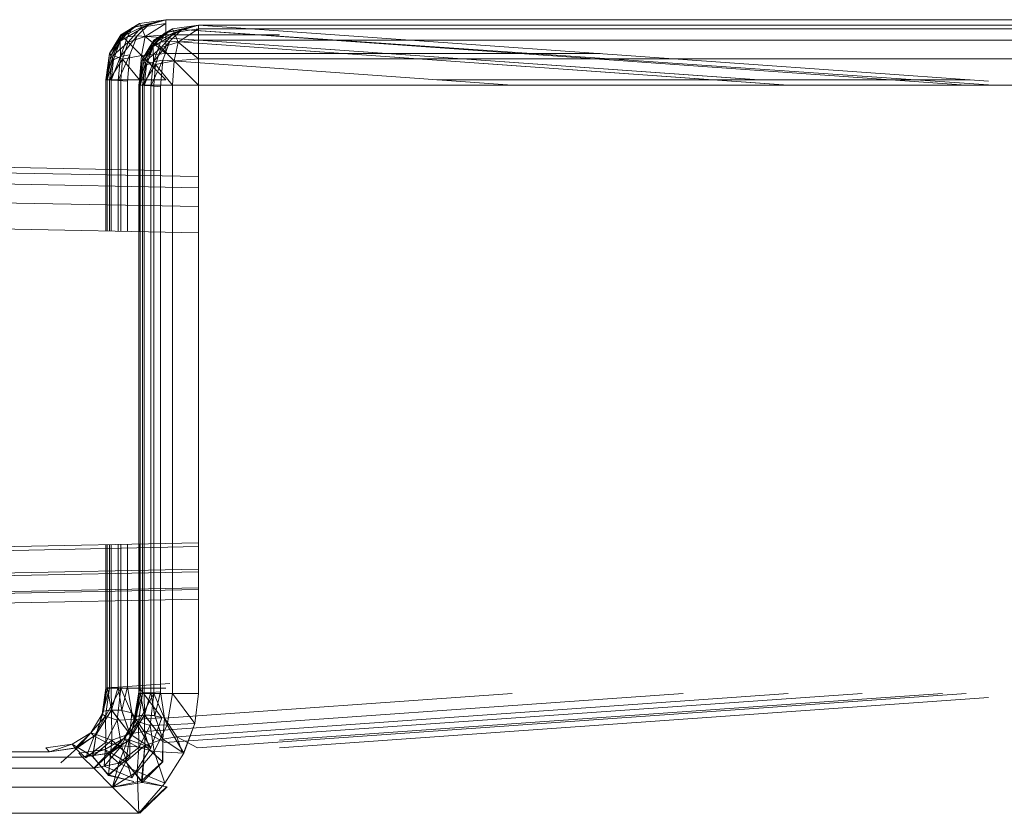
# Model space of a CAD drawing. Header units: millimetres. Extents: x 1 to 3476, y -521 to 159.
# Tile 38 of 130: x 1116 to 1126, y 151 to 159. Entities that reach past the tile are written whole.
import ezdxf

# ---------------------------------------------------------------- set-up
doc = ezdxf.new("R2010")
doc.units = ezdxf.units.MM
doc.layers.add('VG491211CA_dwg', color=8, linetype='Continuous', lineweight=9)

# ---------------------------------------------------------------- blocks, each defined once
blk = doc.blocks.new('VG491211CA_dwg-300031-Północ')
at = {"color": 18, "lineweight": 9}
for p, q in [((-789.7939, 157.4081), (-867.0195, 158.9004)), ((-790.0037, 158.8786), (-790.1937, 158.7497)), ((-790.0037, 158.8786), (-790.1937, 158.7497)), ((-790.1912, 158.7658), (-790.0037, 158.8786)), ((-790.0037, 158.8786), (-790.1912, 158.7658)), ((-790.1912, 158.7656), (-790.0037, 158.8781)), ((-790.0037, 158.8781), (-790.1912, 158.7656)), ((-790.0037, 158.8781), (-790.1725, 158.7468)), ((-790.0037, 158.8781), (-790.1725, 158.7468)), ((-789.9081, 158.8718), (-790.1229, 158.7447)), ((-789.9081, 158.8718), (-790.1229, 158.7447)), ((-789.7413, 158.9165), (-790.0751, 158.838)), ((-789.7413, 158.9165), (-790.0751, 158.838)), ((-790.0037, 158.8786), (-790.0751, 158.838)), ((-790.0751, 158.838), (-790.0037, 158.8786)), ((-790.0751, 158.838), (-789.9081, 158.8718)), ((-789.9081, 158.8718), (-790.0751, 158.838)), ((-789.9081, 158.8718), (-790.0273, 158.7542)), ((-790.0273, 158.7542), (-789.9081, 158.8718)), ((-790.0037, 158.8786), (-789.7413, 158.9165)), ((-789.7413, 158.9165), (-790.0037, 158.8786)), ((-790.0037, 158.8781), (-789.7413, 158.9156)), ((-789.7413, 158.9156), (-790.0037, 158.8781)), ((-789.985, 158.8406), (-790.0037, 158.8781)), ((-790.0037, 158.8781), (-789.985, 158.8406)), ((-789.7413, 158.9156), (-789.985, 158.8406)), ((-789.7413, 158.9156), (-789.985, 158.8406)), ((-789.7413, 158.8781), (-789.985, 158.8406)), ((-789.985, 158.8406), (-789.7413, 158.8781)), ((-789.7413, 158.8781), (-789.9475, 158.7468)), ((-789.7413, 158.8781), (-789.9475, 158.7468)), ((-789.7413, 158.9165), (-789.9081, 158.8718)), ((-789.9081, 158.8718), (-789.7413, 158.9165)), ((-789.4114, 158.8629), (-789.7455, 158.7844)), ((-789.4114, 158.8628), (-789.7455, 158.7844)), ((-789.7413, 158.9165), (-777.5983, 158.9151)), ((-777.6147, 158.9151), (-789.7413, 158.9165)), ((-777.5983, 158.9156), (-789.7413, 158.9156)), ((-789.7413, 158.9156), (-789.7413, 158.8781)), ((-789.7413, 158.8781), (-789.7413, 158.7656)), ((-789.7413, 158.7656), (-789.7413, 158.8781)), ((-789.6739, 158.825), (-789.4114, 158.8629)), ((-789.4114, 158.8628), (-789.6739, 158.825)), ((-789.4114, 158.862), (-789.6739, 158.8245)), ((-789.6738, 158.8245), (-789.4114, 158.862)), ((-789.4114, 158.862), (-789.6552, 158.787)), ((-789.4114, 158.862), (-789.6551, 158.787)), ((-789.4114, 158.8629), (-789.5787, 158.8182)), ((-789.5787, 158.8182), (-789.4114, 158.8628)), ((-789.4114, 158.8629), (-781.5063, 158.3025)), ((-789.4114, 158.8629), (-777.6235, 158.8615)), ((-781.5063, 158.3026), (-789.4114, 158.8628)), ((-777.6569, 158.8615), (-789.4114, 158.8628)), ((-777.6235, 158.862), (-789.4114, 158.862)), ((-789.4114, 158.862), (-789.4114, 158.8245)), ((-789.4114, 157.3469), (-867.0284, 158.8468)), ((-790.1912, 158.7658), (-790.3038, 158.5782)), ((-790.3038, 158.5782), (-790.1912, 158.7658)), ((-790.3038, 158.5781), (-790.1912, 158.7656)), ((-790.1912, 158.7656), (-790.3038, 158.5781)), ((-790.2906, 158.5547), (-790.1912, 158.7658)), ((-790.1912, 158.7658), (-790.2906, 158.5547)), ((-790.0751, 158.838), (-790.1969, 158.7014)), ((-790.0751, 158.838), (-790.1969, 158.7014)), ((-790.1937, 158.7497), (-790.0751, 158.838)), ((-790.0751, 158.838), (-790.1937, 158.7497)), ((-790.1937, 158.7497), (-790.1912, 158.7658)), ((-790.1912, 158.7658), (-790.1937, 158.7497)), ((-790.1725, 158.7468), (-790.1912, 158.7656)), ((-790.1912, 158.7656), (-790.1725, 158.7468)), ((-789.985, 158.8406), (-790.1725, 158.7468)), ((-790.1725, 158.7468), (-789.985, 158.8406)), ((-790.0751, 158.838), (-790.1229, 158.7447)), ((-790.1229, 158.7447), (-790.0751, 158.838)), ((-789.985, 158.8406), (-790.1163, 158.6906)), ((-789.985, 158.8406), (-790.1162, 158.6906)), ((-789.9475, 158.7468), (-789.985, 158.8406)), ((-789.985, 158.8406), (-789.9475, 158.7468)), ((-789.7413, 158.7656), (-789.9475, 158.7468)), ((-789.9475, 158.7468), (-789.7413, 158.7656)), ((-789.7455, 158.7844), (-789.8672, 158.6479)), ((-789.7455, 158.7844), (-789.8672, 158.6479)), ((-789.6739, 158.825), (-789.864, 158.6962)), ((-789.6739, 158.825), (-789.864, 158.6962)), ((-789.864, 158.6962), (-789.7455, 158.7844)), ((-789.7455, 158.7844), (-789.864, 158.6962)), ((-789.8614, 158.7122), (-789.6739, 158.825)), ((-789.6739, 158.825), (-789.8614, 158.7122)), ((-789.6739, 158.8245), (-789.8614, 158.712)), ((-789.8613, 158.712), (-789.6738, 158.8245)), ((-789.6739, 158.8245), (-789.8427, 158.6933)), ((-789.8427, 158.6933), (-789.6552, 158.787)), ((-789.6738, 158.8245), (-789.8426, 158.6933)), ((-789.6551, 158.787), (-789.8426, 158.6933)), ((-789.5787, 158.8182), (-789.7935, 158.6911)), ((-789.5787, 158.8182), (-789.7935, 158.6911)), ((-789.7455, 158.7844), (-789.7935, 158.6911)), ((-789.7935, 158.6911), (-789.7455, 158.7844)), ((-789.6552, 158.787), (-789.7864, 158.637)), ((-789.6551, 158.787), (-789.7864, 158.637)), ((-789.6739, 158.825), (-789.7455, 158.7844)), ((-789.7455, 158.7844), (-789.6739, 158.825)), ((-789.7455, 158.7844), (-789.5787, 158.8182)), ((-789.5787, 158.8182), (-789.7455, 158.7844)), ((-788.6018, 158.7656), (-789.7413, 158.7656)), ((-789.7413, 158.7656), (-789.7413, 158.5781)), ((-789.7413, 158.5781), (-789.7413, 158.7656)), ((-789.7413, 158.7656), (-788.6018, 158.7656)), ((-789.5787, 158.8182), (-789.6983, 158.7006)), ((-789.6983, 158.7006), (-789.5787, 158.8182)), ((-789.6739, 158.8245), (-789.6552, 158.787)), ((-789.6551, 158.787), (-789.6738, 158.8245)), ((-789.6552, 158.787), (-789.4114, 158.8245)), ((-789.6552, 158.787), (-789.6176, 158.6933)), ((-789.4114, 158.8245), (-789.6551, 158.787)), ((-789.6176, 158.6933), (-789.6551, 158.787)), ((-789.4114, 158.8245), (-789.6176, 158.6933)), ((-789.4114, 158.8245), (-789.6176, 158.6933)), ((-781.7328, 158.262), (-789.5787, 158.8182)), ((-781.5063, 158.2631), (-789.5787, 158.8182)), ((-789.5787, 158.8182), (-781.7335, 158.262)), ((-789.4114, 158.712), (-789.4114, 158.8245)), ((-777.6235, 158.8245), (-789.4114, 158.8245)), ((-789.4114, 158.8245), (-789.4114, 158.712)), ((-789.4114, 157.2344), (-867.027, 158.7343)), ((-790.3038, 158.5781), (-790.1725, 158.7468)), ((-790.3038, 158.5781), (-790.1725, 158.7468)), ((-790.2906, 158.5547), (-790.1937, 158.7497)), ((-790.1937, 158.7497), (-790.2906, 158.5547)), ((-790.2906, 158.5547), (-790.1969, 158.7014)), ((-790.2906, 158.5547), (-790.1969, 158.7014)), ((-790.1725, 158.7468), (-790.2662, 158.5594)), ((-790.2662, 158.5594), (-790.1725, 158.7468)), ((-790.2662, 158.5594), (-790.1163, 158.6906)), ((-790.2662, 158.5594), (-790.1162, 158.6906)), ((-790.2642, 158.5141), (-790.1969, 158.7014)), ((-790.1969, 158.7014), (-790.2642, 158.5141)), ((-790.1969, 158.7014), (-790.1937, 158.7497)), ((-790.1937, 158.7497), (-790.1969, 158.7014)), ((-790.1229, 158.7447), (-790.1969, 158.7014)), ((-790.1969, 158.7014), (-790.1229, 158.7447)), ((-790.1937, 158.5478), (-790.1969, 158.7014)), ((-790.1937, 158.5478), (-790.1969, 158.7014)), ((-790.0273, 158.7542), (-790.1937, 158.5478)), ((-790.1937, 158.5478), (-790.0273, 158.7542)), ((-790.1229, 158.7447), (-790.1937, 158.5478)), ((-790.1937, 158.5478), (-790.1229, 158.7447)), ((-790.1163, 158.6906), (-790.1725, 158.7468)), ((-790.1725, 158.7468), (-790.1162, 158.6906)), ((-790.1163, 158.6906), (-790.1725, 158.5219)), ((-790.0273, 158.7542), (-790.1229, 158.7447)), ((-790.1229, 158.7447), (-790.0273, 158.7542)), ((-789.9475, 158.7468), (-790.1163, 158.6906)), ((-789.985, 158.5594), (-790.1163, 158.6906)), ((-790.1162, 158.6906), (-789.9475, 158.7468)), ((-789.985, 158.5593), (-790.1162, 158.6906)), ((-790.0988, 158.5636), (-790.0273, 158.7542)), ((-790.0273, 158.7542), (-790.0988, 158.5636)), ((-783.8042, 158.3156), (-790.0273, 158.7542)), ((-783.8026, 158.3156), (-790.0273, 158.7542)), ((-789.985, 158.5594), (-789.9475, 158.7468)), ((-789.9475, 158.7468), (-789.985, 158.5593)), ((-789.9739, 158.5246), (-789.8614, 158.7122)), ((-789.8614, 158.7122), (-789.9739, 158.5246)), ((-789.8614, 158.712), (-789.9739, 158.5245)), ((-789.9739, 158.5245), (-789.8613, 158.712)), ((-789.9739, 158.5245), (-789.8427, 158.6933)), ((-789.9739, 158.5245), (-789.8426, 158.6933)), ((-789.8614, 158.7122), (-789.9609, 158.5011)), ((-789.864, 158.6962), (-789.9609, 158.5011)), ((-789.9608, 158.5011), (-789.8614, 158.7122)), ((-789.9608, 158.5011), (-789.864, 158.6962)), ((-789.7413, 158.5781), (-789.9475, 158.7468)), ((-789.7413, 158.5781), (-789.9475, 158.7468)), ((-789.9364, 158.5058), (-789.8427, 158.6933)), ((-789.8426, 158.6933), (-789.9363, 158.5058)), ((-789.8672, 158.6479), (-789.864, 158.6962)), ((-789.864, 158.6962), (-789.8672, 158.6479)), ((-789.7935, 158.6911), (-789.8672, 158.6479)), ((-789.8672, 158.6479), (-789.7935, 158.6911)), ((-789.6983, 158.7006), (-789.8645, 158.4942)), ((-789.7935, 158.6911), (-789.8645, 158.4942)), ((-789.8644, 158.4942), (-789.6983, 158.7006)), ((-789.8644, 158.4942), (-789.7935, 158.6911)), ((-789.864, 158.6962), (-789.8614, 158.7122)), ((-789.8614, 158.7122), (-789.864, 158.6962)), ((-789.8614, 158.712), (-789.8427, 158.6933)), ((-789.8426, 158.6933), (-789.8613, 158.712)), ((-789.8427, 158.6933), (-789.7864, 158.637)), ((-789.7864, 158.637), (-789.8426, 158.6933)), ((-789.6983, 158.7006), (-789.7935, 158.6911)), ((-789.7935, 158.6911), (-789.6983, 158.7006)), ((-789.7864, 158.637), (-789.6176, 158.6933)), ((-789.6176, 158.6933), (-789.7864, 158.637)), ((-789.6983, 158.7006), (-789.77, 158.51)), ((-789.77, 158.51), (-789.6983, 158.7006)), ((-783.5127, 158.262), (-789.6983, 158.7006)), ((-783.5131, 158.262), (-789.6983, 158.7006)), ((-789.6176, 158.6933), (-789.6552, 158.5058)), ((-789.6551, 158.5058), (-789.6176, 158.6933)), ((-789.6176, 158.6933), (-789.4114, 158.712)), ((-789.4114, 158.712), (-789.6176, 158.6933)), ((-789.4114, 158.5245), (-789.6176, 158.6933)), ((-789.4114, 158.5245), (-789.6176, 158.6933)), ((-789.4114, 158.5245), (-789.4114, 158.712)), ((-789.4114, 158.712), (-787.2832, 158.712)), ((-777.6235, 158.712), (-789.4114, 158.712)), ((-789.4114, 158.712), (-789.4114, 158.5245)), ((-790.3038, 158.5782), (-790.3412, 158.3156)), ((-790.3412, 158.3156), (-790.3038, 158.5782)), ((-790.3412, 158.3156), (-790.3038, 158.5781)), ((-790.3038, 158.5781), (-790.3412, 158.3156)), ((-790.3276, 158.3146), (-790.3038, 158.5782)), ((-790.3038, 158.5782), (-790.3276, 158.3146)), ((-790.2906, 158.5547), (-790.3038, 158.5782)), ((-790.3038, 158.5782), (-790.2906, 158.5547)), ((-790.3038, 158.5781), (-790.2662, 158.5594)), ((-790.2662, 158.5594), (-790.3038, 158.5781)), ((-789.985, 158.5594), (-789.7413, 158.5781)), ((-789.9609, 158.5011), (-789.8672, 158.6479)), ((-789.9608, 158.5011), (-789.8672, 158.6479)), ((-789.9364, 158.5058), (-789.7864, 158.637)), ((-789.9363, 158.5058), (-789.7864, 158.637)), ((-789.8672, 158.6479), (-789.9346, 158.4606)), ((-789.9346, 158.4606), (-789.8672, 158.6479)), ((-789.8644, 158.4942), (-789.8672, 158.6479)), ((-789.8645, 158.4942), (-789.8672, 158.6479)), ((-789.7864, 158.637), (-789.8426, 158.4683)), ((-789.6552, 158.5058), (-789.7864, 158.637)), ((-789.6551, 158.5058), (-789.7864, 158.637)), ((-789.7413, 158.5781), (-785.3938, 158.5781)), ((-785.3938, 158.5781), (-789.7413, 158.5781)), ((-867.0273, 158.5468), (-789.4114, 157.0468)), ((-790.3412, 158.3156), (-790.2662, 158.5594)), ((-790.3412, 158.3156), (-790.2662, 158.5594)), ((-790.3276, 158.3146), (-790.2906, 158.5547)), ((-790.2906, 158.5547), (-790.3276, 158.3146)), ((-790.3276, 158.3146), (-790.2642, 158.5141)), ((-790.3276, 158.3146), (-790.2642, 158.5141)), ((-790.2662, 158.5594), (-790.3038, 158.3156)), ((-790.3038, 158.3156), (-790.2662, 158.5594)), ((-790.3038, 158.3156), (-790.1725, 158.5219)), ((-790.3038, 158.3156), (-790.1725, 158.5219)), ((-790.2642, 158.5141), (-790.2906, 158.5547)), ((-790.2906, 158.5547), (-790.2642, 158.5141)), ((-790.1937, 158.5478), (-790.2866, 158.3117)), ((-790.2866, 158.3117), (-790.1937, 158.5478)), ((-790.2866, 158.3117), (-790.2642, 158.5141)), ((-790.2642, 158.5141), (-790.2866, 158.3117)), ((-790.2662, 158.5594), (-790.1725, 158.5219)), ((-790.1725, 158.5219), (-790.2662, 158.5594)), ((-790.1937, 158.5478), (-790.2642, 158.5141)), ((-790.2642, 158.5141), (-790.1937, 158.5478)), ((-790.0988, 158.5636), (-790.2183, 158.3068)), ((-790.1937, 158.5478), (-790.2183, 158.3068)), ((-790.2183, 158.3068), (-790.1937, 158.5478)), ((-790.0988, 158.5636), (-790.1937, 158.5478)), ((-790.1725, 158.5219), (-790.1912, 158.3156)), ((-790.1725, 158.5219), (-790.1912, 158.3156)), ((-790.1725, 158.5219), (-789.985, 158.5594)), ((-790.0038, 158.3156), (-790.1725, 158.5219)), ((-790.1226, 158.3), (-790.0988, 158.5636)), ((-790.0988, 158.5636), (-790.1226, 158.3)), ((-790.0114, 158.262), (-789.9739, 158.5246)), ((-789.9739, 158.5246), (-790.0114, 158.262)), ((-789.9739, 158.5245), (-790.0114, 158.262)), ((-790.0114, 158.262), (-789.9739, 158.5245)), ((-790.0114, 158.262), (-789.9364, 158.5058)), ((-790.0114, 158.262), (-789.9363, 158.5058)), ((-790.0038, 158.3156), (-789.985, 158.5594)), ((-789.9739, 158.5246), (-789.9978, 158.261)), ((-789.9978, 158.261), (-789.9739, 158.5246)), ((-789.9609, 158.5011), (-789.9978, 158.261)), ((-789.9978, 158.261), (-789.9608, 158.5011)), ((-789.7413, 158.3156), (-789.985, 158.5594)), ((-789.9739, 158.5246), (-789.9609, 158.5011)), ((-789.9608, 158.5011), (-789.9739, 158.5246)), ((-789.9364, 158.5058), (-789.9739, 158.5245)), ((-789.9739, 158.5245), (-789.9363, 158.5058)), ((-789.9739, 158.262), (-789.9364, 158.5058)), ((-789.9363, 158.5058), (-789.9739, 158.262)), ((-789.9739, 158.262), (-789.8427, 158.4683)), ((-789.9739, 158.262), (-789.8426, 158.4683)), ((-789.9609, 158.5011), (-789.9346, 158.4606)), ((-789.9346, 158.4606), (-789.9608, 158.5011)), ((-789.957, 158.2581), (-789.8644, 158.4942)), ((-789.8645, 158.4942), (-789.957, 158.2581)), ((-789.8427, 158.4683), (-789.9364, 158.5058)), ((-789.9363, 158.5058), (-789.8426, 158.4683)), ((-789.9346, 158.4606), (-789.8644, 158.4942)), ((-789.8645, 158.4942), (-789.9346, 158.4606)), ((-789.77, 158.51), (-789.889, 158.2532)), ((-789.889, 158.2532), (-789.8644, 158.4942)), ((-789.8645, 158.4942), (-789.889, 158.2532)), ((-789.77, 158.51), (-789.8645, 158.4942)), ((-789.8614, 158.262), (-789.8427, 158.4683)), ((-789.8426, 158.4683), (-789.8613, 158.262)), ((-789.8426, 158.4683), (-789.6551, 158.5058)), ((-789.6738, 158.262), (-789.8426, 158.4683)), ((-789.77, 158.51), (-789.7939, 158.2464)), ((-789.7939, 158.2464), (-789.77, 158.51)), ((-789.77, 158.51), (-786.2729, 158.262)), ((-786.2733, 158.262), (-789.77, 158.51)), ((-789.6738, 158.262), (-789.6551, 158.5058)), ((-789.6551, 158.5058), (-789.4114, 158.5245)), ((-789.4114, 158.262), (-789.6551, 158.5058)), ((-784.6377, 158.5245), (-789.4114, 158.5245)), ((-789.4114, 158.5245), (-777.6235, 158.5245)), ((-789.4114, 158.5245), (-789.4114, 158.262)), ((-789.9978, 158.261), (-789.9346, 158.4606)), ((-789.9978, 158.261), (-789.9346, 158.4606)), ((-789.9346, 158.4606), (-789.957, 158.2581)), ((-789.957, 158.2581), (-789.9346, 158.4606)), ((-867.0293, 158.2843), (-789.4114, 156.7843)), ((-790.3412, 156.8023), (-790.3412, 158.3156)), ((-790.3412, 158.3156), (-790.3276, 158.3146)), ((-790.3412, 158.3156), (-790.3412, 156.8023)), ((-790.3038, 158.3156), (-790.3412, 158.3156)), ((-790.3412, 156.856), (-790.3412, 158.3156)), ((-790.3412, 158.3156), (-790.3038, 158.3156)), ((-790.3412, 158.3156), (-790.3412, 156.856)), ((-790.3276, 158.3146), (-790.3412, 158.3156)), ((-790.3276, 156.802), (-790.3276, 158.3146)), ((-790.3276, 158.3146), (-790.2866, 158.3117)), ((-790.3276, 158.3146), (-790.3276, 156.8558)), ((-790.2866, 158.3117), (-790.3276, 158.3146)), ((-790.3038, 158.3156), (-790.3038, 156.8016)), ((-790.1912, 158.3156), (-790.3038, 158.3156)), ((-790.3038, 156.8553), (-790.3038, 158.3156)), ((-790.3038, 158.3156), (-790.1912, 158.3156)), ((-790.2866, 156.8012), (-790.2866, 158.3117)), ((-790.2866, 158.3117), (-790.2183, 158.3068)), ((-790.2183, 158.3068), (-790.2866, 158.3117)), ((-790.2866, 158.3117), (-790.2866, 156.855)), ((-790.2183, 158.3068), (-790.2183, 156.7999)), ((-790.2183, 158.3068), (-790.1226, 158.3)), ((-790.2183, 156.8537), (-790.2183, 158.3068)), ((-790.0038, 158.3156), (-790.1912, 158.3156)), ((-790.1912, 158.3156), (-790.1912, 156.7994)), ((-790.1912, 158.3156), (-790.1912, 156.8531)), ((-790.1226, 158.3), (-790.1226, 156.7981)), ((-790.1226, 156.8518), (-790.1226, 158.3)), ((-790.0038, 156.7958), (-790.0038, 158.3156)), ((-789.7413, 158.3156), (-790.0038, 158.3156)), ((-787.0286, 158.3156), (-781.6901, 158.3156)), ((-790.0114, 156.7959), (-790.0114, 158.262)), ((-790.0114, 158.262), (-789.9739, 158.262)), ((-790.0114, 158.262), (-790.0114, 156.7959)), ((-789.9978, 158.261), (-790.0114, 158.262)), ((-790.0114, 152.176), (-790.0114, 158.262)), ((-790.0114, 158.262), (-789.9978, 158.261)), ((-790.0114, 158.262), (-790.0114, 152.176)), ((-789.9739, 158.262), (-790.0114, 158.262)), ((-789.9978, 158.261), (-789.9978, 156.7956)), ((-789.957, 158.2581), (-789.9978, 158.261)), ((-789.9978, 152.177), (-789.9978, 158.261)), ((-789.9978, 158.261), (-789.957, 158.2581)), ((-789.9739, 156.7952), (-789.9739, 158.262)), ((-789.9739, 158.262), (-789.8614, 158.262)), ((-789.9739, 158.262), (-789.9739, 152.176)), ((-789.8613, 158.262), (-789.9739, 158.262)), ((-789.889, 158.2532), (-789.957, 158.2581)), ((-789.957, 158.2581), (-789.957, 156.7949)), ((-789.957, 152.1799), (-789.957, 158.2581)), ((-789.957, 158.2581), (-789.889, 158.2532)), ((-789.889, 156.7935), (-789.889, 158.2532)), ((-789.889, 158.2532), (-789.889, 152.1848)), ((-789.889, 158.2532), (-789.7939, 158.2464)), ((-789.8614, 156.793), (-789.8614, 158.262)), ((-789.6738, 158.262), (-789.8613, 158.262)), ((-789.8613, 158.262), (-789.8613, 152.176)), ((-789.7939, 156.7917), (-789.7939, 158.2464)), ((-789.7939, 158.2464), (-789.7939, 152.1916)), ((-789.6738, 152.176), (-789.6738, 158.262)), ((-789.4114, 158.262), (-789.6738, 158.262)), ((-789.4114, 152.176), (-789.4114, 158.262)), ((-789.4114, 158.262), (-777.6235, 158.262)), ((-789.4114, 153.6809), (-867.6235, 152.1694)), ((-789.4114, 153.6463), (-867.0986, 151.9171)), ((-790.3412, 152.2296), (-790.3412, 153.6629)), ((-790.3412, 153.6629), (-790.3412, 152.2296)), ((-790.3412, 152.2296), (-790.3412, 153.6629)), ((-790.3412, 153.6629), (-790.3412, 152.2296)), ((-790.3276, 152.2306), (-790.3276, 153.6632)), ((-790.3276, 153.6632), (-790.3276, 152.2306)), ((-790.3038, 153.6637), (-790.3038, 152.2296)), ((-790.3038, 152.2296), (-790.3038, 153.6637)), ((-790.2866, 152.2335), (-790.2866, 153.664)), ((-790.2866, 153.664), (-790.2866, 152.2335)), ((-790.2183, 153.6653), (-790.2183, 152.2384)), ((-790.2183, 152.2384), (-790.2183, 153.6653)), ((-790.1912, 153.6658), (-790.1912, 152.2296)), ((-790.1912, 153.6658), (-790.1912, 152.2296)), ((-790.1226, 153.6672), (-790.1226, 152.2452)), ((-790.1226, 152.2452), (-790.1226, 153.6672)), ((-790.0114, 152.176), (-790.0114, 153.6693)), ((-790.0114, 153.6693), (-790.0114, 152.176)), ((-790.0038, 152.2296), (-790.0038, 153.6695)), ((-789.9978, 153.6696), (-789.9978, 152.177)), ((-789.9739, 152.176), (-789.9739, 153.67)), ((-789.957, 153.6704), (-789.957, 152.1799)), ((-789.889, 152.1848), (-789.889, 153.6717)), ((-789.8614, 152.176), (-789.8614, 153.6722)), ((-789.7939, 152.1916), (-789.7939, 153.6735)), ((-789.4114, 153.4183), (-867.0986, 151.9171)), ((-789.4114, 153.3935), (-866.7238, 151.7368)), ((-789.4114, 153.2308), (-866.7238, 151.7368)), ((-866.4987, 151.6286), (-789.4114, 153.2159)), ((-866.4987, 151.6286), (-789.4114, 153.1183)), ((-790.1226, 152.2452), (-789.699, 152.2751)), ((-789.6987, 152.2751), (-790.1226, 152.2452)), ((-790.3412, 152.2296), (-790.3787, 151.9671)), ((-790.3787, 151.9671), (-790.3412, 152.2296)), ((-790.3412, 152.2296), (-790.3787, 151.9671)), ((-790.3787, 151.9671), (-790.3412, 152.2296)), ((-790.3038, 152.2296), (-790.3787, 151.9671)), ((-790.3787, 151.9671), (-790.3038, 152.2296)), ((-790.3637, 151.9983), (-790.3276, 152.2306)), ((-790.3276, 152.2306), (-790.3637, 151.9995)), ((-790.3412, 152.2296), (-790.3637, 151.9983)), ((-790.3412, 152.2296), (-790.3637, 151.9995)), ((-790.1912, 152.2296), (-790.3424, 151.9464)), ((-790.3038, 152.2296), (-790.3424, 151.9464)), ((-790.3424, 151.9464), (-790.1912, 152.2296)), ((-790.3424, 151.9464), (-790.3038, 152.2296)), ((-790.3276, 152.2306), (-790.3412, 152.2296)), ((-790.3412, 152.2296), (-790.3276, 152.2306)), ((-790.3412, 152.2296), (-790.3038, 152.2296)), ((-790.3038, 152.2296), (-790.3412, 152.2296)), ((-790.2866, 152.2335), (-790.3276, 152.2306)), ((-790.3276, 152.2306), (-790.2866, 152.2335)), ((-790.3276, 152.2306), (-790.2837, 152.0092)), ((-790.3276, 152.2306), (-790.2835, 152.0115)), ((-790.3038, 152.2296), (-790.1912, 152.2296)), ((-790.1912, 152.2296), (-790.3038, 152.2296)), ((-790.2183, 152.2384), (-790.2866, 152.2335)), ((-790.2866, 152.2335), (-790.2183, 152.2384)), ((-790.2837, 152.0092), (-790.2866, 152.2335)), ((-790.2866, 152.2335), (-790.2835, 152.0115)), ((-790.2183, 152.2384), (-790.2837, 152.0092)), ((-790.2183, 152.2384), (-790.2835, 152.0115)), ((-790.1912, 152.2296), (-790.2281, 151.9095)), ((-790.1912, 152.2296), (-790.2281, 151.9095)), ((-790.1226, 152.2452), (-790.2183, 152.2384)), ((-790.2183, 152.2384), (-790.1795, 152.0053)), ((-790.1795, 152.0064), (-790.2183, 152.2384)), ((-790.1912, 152.2296), (-790.0038, 152.2296)), ((-790.0566, 151.9152), (-790.1912, 152.2296)), ((-790.1226, 152.2452), (-790.1795, 152.0053)), ((-790.0814, 151.9828), (-790.1226, 152.2452)), ((-790.1226, 152.2452), (-790.0814, 151.9828)), ((-790.0566, 151.9152), (-790.0038, 152.2296)), ((-790.0114, 152.176), (-790.0489, 151.9135)), ((-790.0489, 151.9135), (-790.0114, 152.176)), ((-790.0114, 152.176), (-790.0489, 151.9135)), ((-790.0489, 151.9135), (-789.9739, 152.176)), ((-790.0488, 151.9135), (-790.0114, 152.176)), ((-789.9739, 152.176), (-790.0488, 151.9135)), ((-790.0339, 151.9456), (-789.9978, 152.177)), ((-790.0114, 152.176), (-790.0339, 151.9456)), ((-789.9978, 152.177), (-790.0338, 151.9473)), ((-790.0114, 152.176), (-790.0338, 151.9473)), ((-790.0126, 151.8928), (-789.8614, 152.176)), ((-790.0126, 151.8928), (-789.9739, 152.176)), ((-789.8613, 152.176), (-790.0125, 151.8928)), ((-789.9739, 152.176), (-790.0125, 151.8928)), ((-790.0114, 152.176), (-789.9978, 152.177)), ((-789.9978, 152.177), (-790.0114, 152.176)), ((-789.9739, 152.176), (-790.0114, 152.176)), ((-790.0114, 152.176), (-789.9739, 152.176)), ((-790.0038, 152.2296), (-789.7413, 152.2296)), ((-789.7787, 151.9296), (-790.0038, 152.2296)), ((-789.9978, 152.177), (-789.957, 152.1799)), ((-789.957, 152.1799), (-789.9978, 152.177)), ((-789.9978, 152.177), (-789.9534, 151.9607)), ((-789.9978, 152.177), (-789.9539, 151.9572)), ((-789.8614, 152.176), (-789.9739, 152.176)), ((-789.9739, 152.176), (-789.8613, 152.176)), ((-784.5629, 152.176), (-789.9575, 151.7957)), ((-789.9575, 151.7957), (-784.5616, 152.176)), ((-789.957, 152.1799), (-789.889, 152.1848)), ((-789.889, 152.1848), (-789.957, 152.1799)), ((-789.957, 152.1799), (-789.9534, 151.9607)), ((-789.9539, 151.9572), (-789.957, 152.1799)), ((-789.889, 152.1848), (-789.9539, 151.9572)), ((-789.889, 152.1848), (-789.9534, 151.9607)), ((-789.8983, 151.8559), (-789.8614, 152.176)), ((-789.8613, 152.176), (-789.8983, 151.8559)), ((-789.7939, 152.1916), (-789.889, 152.1848)), ((-789.8503, 151.9541), (-789.889, 152.1848)), ((-789.889, 152.1848), (-789.8503, 151.9525)), ((-789.8613, 152.176), (-789.6738, 152.176)), ((-789.7267, 151.8616), (-789.8613, 152.176)), ((-789.7939, 152.1916), (-789.8503, 151.9525)), ((-789.7939, 152.1916), (-789.7527, 151.9292)), ((-789.7527, 151.9292), (-789.7939, 152.1916)), ((-786.2725, 152.176), (-789.7527, 151.9292)), ((-789.7527, 151.9292), (-786.2729, 152.176)), ((-782.7719, 152.176), (-789.7512, 151.6841)), ((-789.7512, 151.6841), (-782.77, 152.176)), ((-789.7267, 151.8616), (-789.6738, 152.176)), ((-789.6738, 152.176), (-789.4114, 152.176)), ((-789.4489, 151.876), (-789.6738, 152.176)), ((-783.5117, 152.176), (-789.6291, 151.7422)), ((-789.629, 151.7422), (-783.5111, 152.176)), ((-789.4489, 151.876), (-789.4114, 152.176)), ((-781.7305, 152.176), (-789.423, 151.6305)), ((-789.4229, 151.6305), (-781.73, 152.176)), ((-781.9674, 152.176), (-788.6018, 151.7085)), ((-788.6018, 151.7085), (-781.9655, 152.176)), ((-781.5063, 152.1351), (-788.6018, 151.632)), ((-788.6018, 151.632), (-781.5063, 152.135)), ((-790.3787, 151.9671), (-790.4913, 151.7796)), ((-790.4913, 151.7796), (-790.3787, 151.9671)), ((-790.3787, 151.9671), (-790.4913, 151.7796)), ((-790.4913, 151.7796), (-790.3787, 151.9671)), ((-790.437, 151.7652), (-790.2837, 152.0092)), ((-790.437, 151.7652), (-790.3637, 151.9983)), ((-790.3787, 151.9671), (-790.437, 151.7652)), ((-790.2835, 152.0115), (-790.4369, 151.7653)), ((-790.3637, 151.9995), (-790.4369, 151.7653)), ((-790.3787, 151.9671), (-790.4369, 151.7653)), ((-790.3637, 151.9995), (-790.3787, 151.9671)), ((-790.3787, 151.9671), (-790.3637, 151.9983)), ((-790.3424, 151.9464), (-790.3787, 151.9671)), ((-790.3787, 151.9671), (-790.3424, 151.9464)), ((-790.2835, 152.0115), (-790.3637, 151.9995)), ((-790.3637, 151.9983), (-790.2837, 152.0092)), ((-790.28, 151.7082), (-790.2837, 152.0092)), ((-790.2837, 152.0092), (-790.0991, 151.7716)), ((-790.2837, 152.0092), (-790.1795, 152.0053)), ((-790.2835, 152.0115), (-790.2795, 151.7082)), ((-790.0991, 151.7715), (-790.2835, 152.0115)), ((-790.1795, 152.0064), (-790.2835, 152.0115)), ((-790.0991, 151.7715), (-790.1795, 152.0064)), ((-790.1795, 152.0053), (-790.0991, 151.7716)), ((-790.1795, 152.0053), (-790.0814, 151.9828)), ((-790.0814, 151.9828), (-790.0991, 151.7716)), ((-790.0814, 151.9828), (-790.0991, 151.7715)), ((-789.9575, 151.7957), (-790.0814, 151.9828)), ((-790.0814, 151.9828), (-789.9575, 151.7957)), ((-790.3424, 151.9464), (-790.4913, 151.7796)), ((-790.4913, 151.7796), (-790.3424, 151.9464)), ((-790.3424, 151.9464), (-790.4567, 151.7494)), ((-790.4567, 151.7494), (-790.3424, 151.9464)), ((-790.2281, 151.9095), (-790.3424, 151.9464)), ((-790.3424, 151.9464), (-790.3412, 151.6869)), ((-790.3424, 151.9464), (-790.3412, 151.6869)), ((-790.3424, 151.9464), (-790.2281, 151.9095)), ((-790.2281, 151.9095), (-790.3412, 151.6869)), ((-790.2281, 151.9095), (-790.3412, 151.6869)), ((-790.0566, 151.9152), (-790.2281, 151.9095)), ((-790.2281, 151.9095), (-790.0566, 151.9152)), ((-790.1851, 151.6495), (-790.2281, 151.9095)), ((-790.2281, 151.9095), (-790.1851, 151.6495)), ((-790.1851, 151.6495), (-790.0566, 151.9152)), ((-790.0566, 151.9152), (-790.1851, 151.6495)), ((-790.0489, 151.9135), (-790.1614, 151.726)), ((-790.1614, 151.726), (-790.0489, 151.9135)), ((-790.0489, 151.9135), (-790.1614, 151.726)), ((-790.1614, 151.726), (-790.0488, 151.9135)), ((-790.1614, 151.726), (-790.0126, 151.8928)), ((-790.0125, 151.8928), (-790.1614, 151.726)), ((-790.1268, 151.6958), (-790.0126, 151.8928)), ((-790.0125, 151.8928), (-790.1268, 151.6958)), ((-790.1071, 151.7117), (-789.9539, 151.9572)), ((-790.1071, 151.7117), (-790.0339, 151.9456)), ((-790.0489, 151.9135), (-790.1071, 151.7117)), ((-789.9534, 151.9607), (-790.1067, 151.7117)), ((-790.0338, 151.9473), (-790.1067, 151.7117)), ((-790.0489, 151.9135), (-790.1067, 151.7117)), ((-789.7787, 151.9296), (-790.0566, 151.9152)), ((-790.0566, 151.9152), (-789.7787, 151.9296)), ((-789.8912, 151.6296), (-790.0566, 151.9152)), ((-790.0566, 151.9152), (-789.8912, 151.6296)), ((-790.0338, 151.9473), (-790.0489, 151.9135)), ((-790.0489, 151.9135), (-790.0339, 151.9456)), ((-790.0489, 151.9135), (-790.0126, 151.8928)), ((-790.0125, 151.8928), (-790.0488, 151.9135)), ((-790.0339, 151.9456), (-789.9539, 151.9572)), ((-789.9534, 151.9607), (-790.0338, 151.9473)), ((-790.0126, 151.8928), (-790.0114, 151.6333)), ((-790.0126, 151.8928), (-789.8983, 151.8559)), ((-789.8983, 151.8559), (-790.0125, 151.8928)), ((-790.0125, 151.8928), (-790.0114, 151.6333)), ((-789.9501, 151.6546), (-789.9539, 151.9572)), ((-789.9539, 151.9572), (-789.77, 151.7179)), ((-789.9539, 151.9572), (-789.8503, 151.9525)), ((-789.9534, 151.9607), (-789.9486, 151.6546)), ((-789.7699, 151.7177), (-789.9534, 151.9607)), ((-789.8503, 151.9541), (-789.9534, 151.9607)), ((-789.8912, 151.6296), (-789.7787, 151.9296)), ((-789.7787, 151.9296), (-789.8912, 151.6296)), ((-789.7699, 151.7177), (-789.8503, 151.9541)), ((-789.8503, 151.9525), (-789.77, 151.7179)), ((-789.8503, 151.9525), (-789.7527, 151.9292)), ((-789.7527, 151.9292), (-789.77, 151.7179)), ((-789.7527, 151.9292), (-789.7699, 151.7177)), ((-789.7527, 151.9292), (-789.629, 151.7422)), ((-789.6291, 151.7422), (-789.7527, 151.9292)), ((-789.7268, 151.8616), (-789.4489, 151.876)), ((-789.4489, 151.876), (-789.7267, 151.8616)), ((-789.4489, 151.876), (-789.5614, 151.576)), ((-789.5613, 151.576), (-789.4489, 151.876)), ((-790.6788, 151.6671), (-790.4913, 151.7796)), ((-790.4913, 151.7796), (-790.6788, 151.6671)), ((-790.6788, 151.6671), (-790.4913, 151.7796)), ((-790.4913, 151.7796), (-790.6788, 151.6671)), ((-790.6488, 151.6266), (-790.4913, 151.7796)), ((-790.4913, 151.7796), (-790.6488, 151.6266)), ((-790.6198, 151.6348), (-790.4913, 151.7796)), ((-790.6198, 151.6348), (-790.437, 151.7652)), ((-790.4913, 151.7796), (-790.6196, 151.6348)), ((-790.4369, 151.7653), (-790.6196, 151.6348)), ((-790.4913, 151.7796), (-790.4567, 151.7494)), ((-790.437, 151.7652), (-790.4913, 151.7796)), ((-790.4913, 151.7796), (-790.4369, 151.7653)), ((-790.4567, 151.7494), (-790.4913, 151.7796)), ((-790.4722, 151.5437), (-790.437, 151.7652)), ((-790.4369, 151.7653), (-790.4716, 151.5437)), ((-790.28, 151.7082), (-790.437, 151.7652)), ((-790.4369, 151.7653), (-790.2795, 151.7082)), ((-790.0991, 151.7716), (-790.28, 151.7082)), ((-790.2795, 151.7082), (-790.0991, 151.7715)), ((-790.0991, 151.7716), (-790.1017, 151.5449)), ((-790.101, 151.545), (-790.0991, 151.7715)), ((-789.9575, 151.7957), (-790.0991, 151.7716)), ((-790.0991, 151.7715), (-789.9575, 151.7957)), ((-790.0991, 151.7716), (-789.9064, 151.6425)), ((-789.9063, 151.6425), (-790.0991, 151.7715)), ((-790.0114, 151.6333), (-789.8983, 151.8559)), ((-789.8983, 151.8559), (-790.0114, 151.6333)), ((-789.7512, 151.6841), (-789.9575, 151.7957)), ((-789.9575, 151.7957), (-789.7512, 151.6841)), ((-789.9575, 151.7957), (-789.9064, 151.6425)), ((-789.9063, 151.6425), (-789.9575, 151.7957)), ((-789.8983, 151.8559), (-789.7268, 151.8616)), ((-789.7267, 151.8616), (-789.8983, 151.8559)), ((-789.8983, 151.8559), (-789.8553, 151.5959)), ((-789.8552, 151.5959), (-789.8983, 151.8559)), ((-789.7268, 151.8616), (-789.8553, 151.5959)), ((-789.8552, 151.5959), (-789.7267, 151.8616)), ((-789.7268, 151.8616), (-789.5614, 151.576)), ((-789.5613, 151.576), (-789.7267, 151.8616)), ((-790.9412, 151.6296), (-790.6788, 151.6671)), ((-790.6788, 151.6671), (-790.9412, 151.6296)), ((-790.9412, 151.6296), (-790.6788, 151.6671)), ((-790.6788, 151.6671), (-790.9412, 151.6296)), ((-790.904, 151.5921), (-790.6788, 151.6671)), ((-790.6788, 151.6671), (-790.9037, 151.5921)), ((-790.9037, 151.5921), (-790.6788, 151.6671)), ((-790.6788, 151.6671), (-790.9037, 151.5921)), ((-790.6788, 151.6671), (-790.6196, 151.6348)), ((-790.6488, 151.6266), (-790.6788, 151.6671)), ((-790.6198, 151.6348), (-790.6788, 151.6671)), ((-790.6788, 151.6671), (-790.6488, 151.6266)), ((-790.6488, 151.6266), (-790.4567, 151.7494)), ((-790.4567, 151.7494), (-790.6488, 151.6266)), ((-790.5409, 151.5325), (-790.4567, 151.7494)), ((-790.4567, 151.7494), (-790.5409, 151.5325)), ((-790.3412, 151.6869), (-790.5409, 151.5325)), ((-790.5409, 151.5325), (-790.3412, 151.6869)), ((-790.4722, 151.5437), (-790.28, 151.7082)), ((-790.2795, 151.7082), (-790.4716, 151.5437)), ((-790.4567, 151.7494), (-790.3412, 151.6869)), ((-790.3412, 151.6869), (-790.4567, 151.7494)), ((-790.3556, 151.448), (-790.3412, 151.6869)), ((-790.3556, 151.448), (-790.3412, 151.6869)), ((-790.3489, 151.6135), (-790.1614, 151.726)), ((-790.1614, 151.726), (-790.3489, 151.6135)), ((-790.3489, 151.6135), (-790.1614, 151.726)), ((-790.1614, 151.726), (-790.3489, 151.6135)), ((-790.1851, 151.6495), (-790.3412, 151.6869)), ((-790.3412, 151.6869), (-790.1851, 151.6495)), ((-790.3189, 151.573), (-790.1614, 151.726)), ((-790.1614, 151.726), (-790.3189, 151.573)), ((-790.3189, 151.573), (-790.1268, 151.6958)), ((-790.1268, 151.6958), (-790.3189, 151.573)), ((-790.3148, 151.3618), (-790.28, 151.7082)), ((-790.3129, 151.3557), (-790.2795, 151.7082)), ((-790.2898, 151.5812), (-790.1614, 151.726)), ((-790.2898, 151.5812), (-790.1071, 151.7117)), ((-790.1614, 151.726), (-790.2894, 151.5812)), ((-790.1067, 151.7117), (-790.2894, 151.5812)), ((-790.28, 151.7082), (-790.1017, 151.5449)), ((-790.101, 151.545), (-790.2795, 151.7082)), ((-790.2111, 151.4789), (-790.1268, 151.6958)), ((-790.1268, 151.6958), (-790.211, 151.4789)), ((-790.1614, 151.726), (-790.1067, 151.7117)), ((-790.1268, 151.6958), (-790.1614, 151.726)), ((-790.1614, 151.726), (-790.1268, 151.6958)), ((-790.1071, 151.7117), (-790.1614, 151.726)), ((-790.1418, 151.4901), (-790.1071, 151.7117)), ((-790.1067, 151.7117), (-790.1399, 151.4899)), ((-790.0114, 151.6333), (-790.1268, 151.6958)), ((-790.1268, 151.6958), (-790.0114, 151.6333)), ((-789.9501, 151.6546), (-790.1071, 151.7117)), ((-790.1067, 151.7117), (-789.9486, 151.6546)), ((-789.77, 151.7179), (-789.9501, 151.6546)), ((-789.9486, 151.6546), (-789.7699, 151.7177)), ((-789.77, 151.7179), (-789.7717, 151.4914)), ((-789.6291, 151.7422), (-789.77, 151.7179)), ((-789.77, 151.7179), (-789.5775, 151.5889)), ((-789.7699, 151.7177), (-789.629, 151.7422)), ((-789.7698, 151.4915), (-789.7699, 151.7177)), ((-789.5771, 151.5889), (-789.7699, 151.7177)), ((-789.423, 151.6305), (-789.6291, 151.7422)), ((-789.6291, 151.7422), (-789.5775, 151.5889)), ((-789.629, 151.7422), (-789.4229, 151.6305)), ((-789.5771, 151.5889), (-789.629, 151.7422)), ((-790.9037, 151.5921), (-866.6517, 151.5921)), ((-790.9412, 151.6296), (-790.9037, 151.5921)), ((-790.9412, 151.6296), (-790.904, 151.5921)), ((-790.9037, 151.5921), (-790.9412, 151.6296)), ((-790.9037, 151.5921), (-790.9412, 151.6296)), ((-790.904, 151.5921), (-790.6198, 151.6348)), ((-790.6196, 151.6348), (-790.9037, 151.5921)), ((-790.9037, 151.5921), (-790.6488, 151.6266)), ((-790.6488, 151.6266), (-790.9037, 151.5921)), ((-790.7923, 151.4796), (-790.6198, 151.6348)), ((-790.6196, 151.6348), (-790.7913, 151.4796)), ((-790.5409, 151.5325), (-790.6488, 151.6266)), ((-790.6488, 151.6266), (-790.5409, 151.5325)), ((-790.4722, 151.5437), (-790.6198, 151.6348)), ((-790.6196, 151.6348), (-790.4716, 151.5437)), ((-790.6114, 151.576), (-790.3489, 151.6135)), ((-790.3489, 151.6135), (-790.6114, 151.576)), ((-790.3489, 151.6135), (-790.6114, 151.576)), ((-790.6114, 151.576), (-790.5739, 151.5385)), ((-790.6114, 151.576), (-790.5739, 151.5385)), ((-790.5731, 151.5385), (-790.6114, 151.576)), ((-790.6113, 151.576), (-790.3489, 151.6135)), ((-790.5739, 151.5385), (-790.6113, 151.576)), ((-790.5739, 151.5385), (-790.3489, 151.6135)), ((-790.5739, 151.5385), (-790.3489, 151.6135)), ((-790.3489, 151.6135), (-790.5739, 151.5385)), ((-790.5739, 151.5385), (-790.2898, 151.5812)), ((-790.3189, 151.573), (-790.5739, 151.5385)), ((-790.3489, 151.6135), (-790.5731, 151.5385)), ((-790.2894, 151.5812), (-790.5731, 151.5385)), ((-790.4614, 151.426), (-790.2898, 151.5812)), ((-790.4614, 151.426), (-790.3189, 151.573)), ((-790.3189, 151.573), (-790.4614, 151.426)), ((-790.2894, 151.5812), (-790.4585, 151.426)), ((-790.3556, 151.448), (-790.1851, 151.6495)), ((-790.1851, 151.6495), (-790.3556, 151.448)), ((-790.3489, 151.6135), (-790.2894, 151.5812)), ((-790.3189, 151.573), (-790.3489, 151.6135)), ((-790.2898, 151.5812), (-790.3489, 151.6135)), ((-790.3489, 151.6135), (-790.3189, 151.573)), ((-790.2111, 151.4789), (-790.3189, 151.573)), ((-790.3189, 151.573), (-790.211, 151.4789)), ((-790.1418, 151.4901), (-790.2898, 151.5812)), ((-790.2894, 151.5812), (-790.1399, 151.4899)), ((-790.2111, 151.4789), (-790.0114, 151.6333)), ((-790.0114, 151.6333), (-790.211, 151.4789)), ((-790.0787, 151.3296), (-790.1851, 151.6495)), ((-789.8912, 151.6296), (-790.1851, 151.6495)), ((-790.0787, 151.3296), (-790.1851, 151.6495)), ((-790.1418, 151.4901), (-789.9501, 151.6546)), ((-789.9486, 151.6546), (-790.1399, 151.4899)), ((-790.0787, 151.3296), (-789.8912, 151.6296)), ((-790.0257, 151.3944), (-790.0114, 151.6333)), ((-790.0257, 151.3944), (-789.8552, 151.5959)), ((-789.8552, 151.5959), (-790.0114, 151.6333)), ((-789.9832, 151.3021), (-789.9501, 151.6546)), ((-789.9778, 151.2838), (-789.9486, 151.6546)), ((-789.9501, 151.6546), (-789.7717, 151.4914)), ((-789.7698, 151.4915), (-789.9486, 151.6546)), ((-789.7488, 151.276), (-789.8552, 151.5959)), ((-789.5613, 151.576), (-789.8552, 151.5959)), ((-789.7488, 151.276), (-789.5613, 151.576)), ((-790.5739, 151.5385), (-867.0235, 151.5385)), ((-790.4614, 151.426), (-790.5739, 151.5385)), ((-790.3148, 151.3618), (-790.4722, 151.5437)), ((-790.4716, 151.5437), (-790.3129, 151.3557)), ((-790.4614, 151.426), (-790.1418, 151.4901)), ((-790.211, 151.4789), (-790.4614, 151.426)), ((-790.4614, 151.426), (-790.2111, 151.4789)), ((-790.1399, 151.4899), (-790.4585, 151.426)), ((-790.1017, 151.5449), (-790.3148, 151.3618)), ((-790.3129, 151.3557), (-790.101, 151.545)), ((-790.2739, 151.2385), (-790.1418, 151.4901)), ((-790.2739, 151.2385), (-790.211, 151.4789)), ((-790.2673, 151.2385), (-790.1399, 151.4899)), ((-790.0257, 151.3944), (-790.2111, 151.4789)), ((-790.211, 151.4789), (-790.0257, 151.3944)), ((-789.9832, 151.3021), (-790.1418, 151.4901)), ((-790.1399, 151.4899), (-789.9778, 151.2838)), ((-789.7717, 151.4914), (-789.9832, 151.3021)), ((-789.9778, 151.2838), (-789.7698, 151.4915)), ((-867.0235, 151.426), (-790.4614, 151.426)), ((-790.4614, 151.426), (-790.2739, 151.2385)), ((-790.3556, 151.448), (-790.0787, 151.3296)), ((-790.0787, 151.3296), (-790.3556, 151.448)), ((-790.2739, 151.2385), (-790.0257, 151.3944)), ((-790.0257, 151.3944), (-790.2739, 151.2385)), ((-790.0257, 151.3944), (-789.7488, 151.276)), ((-790.0114, 150.976), (-790.0257, 151.3944)), ((-790.0637, 151.2932), (-790.3148, 151.3618)), ((-790.3129, 151.3557), (-790.0613, 151.2932)), ((-789.9832, 151.3021), (-790.2739, 151.2385)), ((-790.2673, 151.2385), (-789.9778, 151.2838)), ((-790.0114, 150.976), (-789.7488, 151.276)), ((-789.7316, 151.2396), (-789.9832, 151.3021)), ((-789.9778, 151.2838), (-789.725, 151.2396)), ((-867.0235, 151.2385), (-790.2739, 151.2385)), ((-790.2739, 151.2385), (-790.0114, 150.976)), ((-789.7316, 151.2396), (-790.0114, 150.976)), ((-789.9997, 150.976), (-789.725, 151.2396)), ((-867.0235, 150.976), (-790.0114, 150.976))]:
    blk.add_line(p, q, dxfattribs=at)

msp = doc.modelspace()

# ---------------------------------------------------------------- block references
at = {"layer": 'VG491211CA_dwg', "color": 18}
msp.add_blockref('VG491211CA_dwg-300031-Północ', (1906.9488, 0), dxfattribs=at)

doc.saveas('drawing.dxf')
